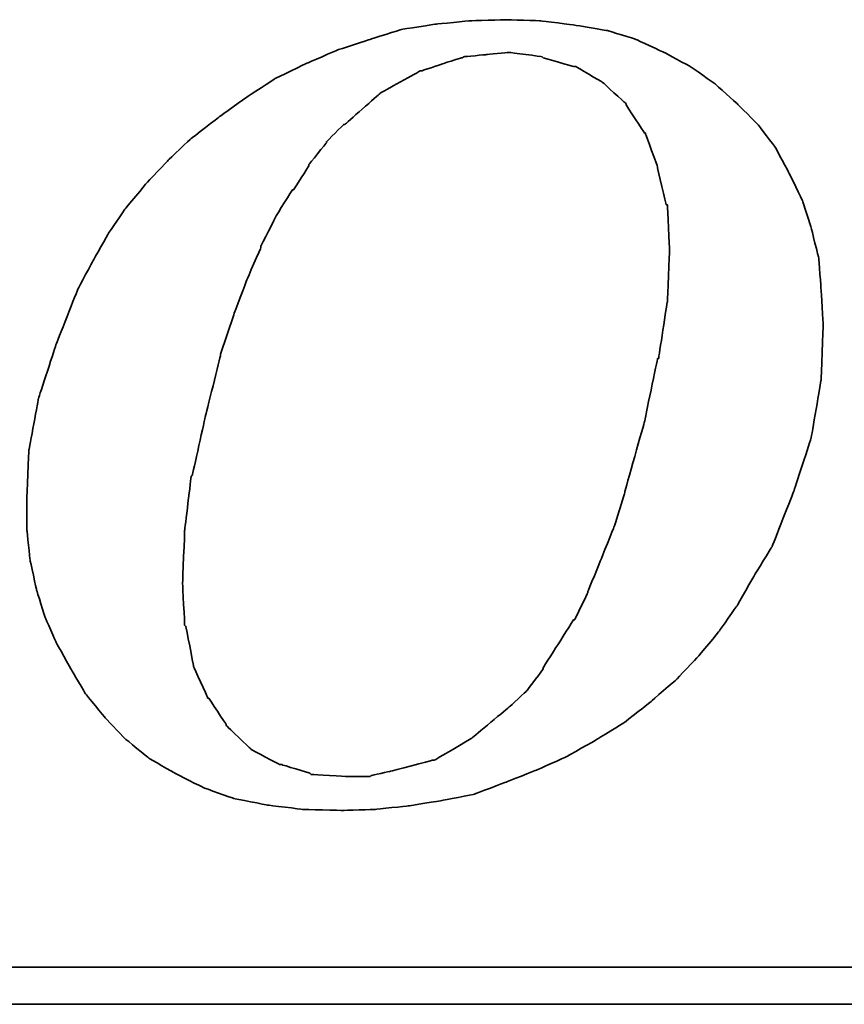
# Model space of a CAD drawing. Header units: millimetres. Extents: x 291 to 529, y -136 to -56.
# Tile 47 of 54: x 471.02 to 472.68, y -113.02 to -111.04. Entities that reach past the tile are written whole.
import ezdxf

# ---------------------------------------------------------------- set-up
doc = ezdxf.new("R2010")
doc.units = ezdxf.units.MM
doc.header["$LTSCALE"] = 0.1
doc.layers.add('DIM', color=4, linetype='CONTINUOUS')
doc.layers.add('layer 1', color=7, linetype='CONTINUOUS')

# ---------------------------------------------------------------- blocks, each defined once
blk = doc.blocks.new('TBI MOTION logo(完整正式版)')
at = {"layer": 'layer 1', "color": 22, "lineweight": 35}
for points, knots in [([(35.79625, -6.98375), (35.79625, -6.98375), (36.23125, -7.43875), (36.23125, -7.43875), (36.23125, -7.43875), (36.23125, -7.43875), (36.75625, -7.87125), (36.75625, -7.87125), (36.75625, -7.87125), (36.75625, -7.87125), (37.33125, -8.20375), (37.33125, -8.20375), (37.33125, -8.20375), (37.33125, -8.20375), (37.95625, -8.51875), (37.95625, -8.51875), (37.95625, -8.51875), (37.95625, -8.51875), (38.62625, -8.75875), (38.62625, -8.75875), (38.62625, -8.75875), (38.62625, -8.75875), (39.37125, -8.90375), (39.37125, -8.90375), (39.37125, -8.90375), (39.37125, -8.90375), (40.14125, -8.99875), (40.14125, -8.99875), (40.14125, -8.99875), (40.14125, -8.99875), (41.02625, -9.02375), (41.02625, -9.02375), (41.02625, -9.02375), (41.02625, -9.02375), (41.74625, -8.99875), (41.74625, -8.99875), (41.74625, -8.99875), (41.74625, -8.99875), (42.46625, -8.92375), (42.46625, -8.92375), (42.46625, -8.92375), (42.46625, -8.92375), (43.21125, -8.80625), (43.21125, -8.80625), (43.21125, -8.80625), (43.21125, -8.80625), (43.93125, -8.66375), (43.93125, -8.66375), (43.93125, -8.66375), (43.93125, -8.66375), (44.62625, -8.39875), (44.62625, -8.39875), (44.62625, -8.39875), (44.62625, -8.39875), (45.29625, -8.13375), (45.29625, -8.13375), (45.29625, -8.13375), (45.29625, -8.13375), (45.94625, -7.84375), (45.94625, -7.84375), (45.94625, -7.84375), (45.94625, -7.84375), (46.61625, -7.46375), (46.61625, -7.46375), (46.61625, -7.46375), (46.61625, -7.46375), (47.24125, -7.07875), (47.24125, -7.07875), (47.24125, -7.07875), (47.24125, -7.07875), (47.81625, -6.62375), (47.81625, -6.62375), (47.81625, -6.62375), (47.81625, -6.62375), (48.36875, -6.14375), (48.36875, -6.14375), (48.36875, -6.14375), (48.36875, -6.14375), (48.84625, -5.64125), (48.84625, -5.64125), (48.84625, -5.64125), (48.84625, -5.64125), (49.32625, -5.06375), (49.32625, -5.06375), (49.32625, -5.06375), (49.32625, -5.06375), (49.71125, -4.51374), (49.71125, -4.51374), (49.71125, -4.51374), (49.71125, -4.51374), (50.09625, -3.83874), (50.09625, -3.83874), (50.09625, -3.83874), (50.09625, -3.83874), (50.48125, -3.21374), (50.48125, -3.21374), (50.48125, -3.21374), (50.48125, -3.21374), (50.96125, -1.99125), (50.96125, -1.99125), (50.96125, -1.99125), (50.96125, -1.99125), (51.34375, -0.81875), (51.34375, -0.81875), (51.34375, -0.81875), (51.34375, -0.81875), (51.56125, 0.45624), (51.56125, 0.45624), (51.56125, 0.45624), (51.56125, 0.45624), (51.60625, 1.67624), (51.60625, 1.67624), (51.60625, 1.67624), (51.60625, 1.67624), (51.56125, 2.44625), (51.56125, 2.44625), (51.56125, 2.44625), (51.56125, 2.44625), (51.51125, 3.14125), (51.51125, 3.14125), (51.51125, 3.14125), (51.51125, 3.14125), (51.34375, 3.81125), (51.34375, 3.81125), (51.34375, 3.81125), (51.34375, 3.81125), (51.15125, 4.41125), (51.15125, 4.41125), (51.15125, 4.41125), (51.15125, 4.41125), (50.86125, 5.01125), (50.86125, 5.01125), (50.86125, 5.01125), (50.86125, 5.01125), (50.55125, 5.58875), (50.55125, 5.58875), (50.55125, 5.58875), (50.55125, 5.58875), (50.16625, 6.09125), (50.16625, 6.09125), (50.16625, 6.09125), (50.16625, 6.09125), (49.71125, 6.54875), (49.71125, 6.54875), (49.71125, 6.54875), (49.71125, 6.54875), (49.23125, 6.98125), (49.23125, 6.98125), (49.23125, 6.98125), (49.23125, 6.98125), (48.67875, 7.36625), (48.67875, 7.36625), (48.67875, 7.36625), (48.67875, 7.36625), (48.10375, 7.67625), (48.10375, 7.67625), (48.10375, 7.67625), (48.10375, 7.67625), (47.48125, 7.96375), (47.48125, 7.96375), (47.48125, 7.96375), (47.48125, 7.96375), (46.85625, 8.15625), (46.85625, 8.15625), (46.85625, 8.15625), (46.85625, 8.15625), (46.13625, 8.27624), (46.13625, 8.27624), (46.13625, 8.27624), (46.13625, 8.27624), (45.39125, 8.37125), (45.39125, 8.37125), (45.39125, 8.37125), (45.39125, 8.37125), (44.62625, 8.39624), (44.62625, 8.39624), (44.62625, 8.39624), (44.62625, 8.39624), (43.83625, 8.37125), (43.83625, 8.37125), (43.83625, 8.37125), (43.83625, 8.37125), (43.09125, 8.30125), (43.09125, 8.30125), (43.09125, 8.30125), (43.09125, 8.30125), (42.32125, 8.18125), (42.32125, 8.18125), (42.32125, 8.18125), (42.32125, 8.18125), (41.62875, 7.96375), (41.62875, 7.96375), (41.62875, 7.96375), (41.62875, 7.96375), (40.90625, 7.72625), (40.90625, 7.72625), (40.90625, 7.72625), (40.90625, 7.72625), (40.23624, 7.43625), (40.23624, 7.43625), (40.23624, 7.43625), (40.23624, 7.43625), (39.54124, 7.10125), (39.54124, 7.10125), (39.54124, 7.10125), (39.54124, 7.10125), (38.91625, 6.69125), (38.91625, 6.69125), (38.91625, 6.69125), (38.91625, 6.69125), (38.31625, 6.26125), (38.31625, 6.26125), (38.31625, 6.26125), (38.31625, 6.26125), (37.69125, 5.78125), (37.69125, 5.78125), (37.69125, 5.78125), (37.69125, 5.78125), (37.18625, 5.30125), (37.18625, 5.30125), (37.18625, 5.30125), (37.18625, 5.30125), (36.70625, 4.79624), (36.70625, 4.79624), (36.70625, 4.79624), (36.70625, 4.79624), (36.23125, 4.22125), (36.23125, 4.22125), (36.23125, 4.22125), (36.23125, 4.22125), (35.87124, 3.69375), (35.87124, 3.69375), (35.87124, 3.69375), (35.87124, 3.69375), (35.53125, 3.09125), (35.53125, 3.09125), (35.53125, 3.09125), (35.53125, 3.09125), (35.19875, 2.47125), (35.19875, 2.47125), (35.19875, 2.47125), (35.19875, 2.47125), (34.71625, 1.24625), (34.71625, 1.24625), (34.71625, 1.24625), (34.71625, 1.24625), (34.33125, 0.06874), (34.33125, 0.06874), (34.33125, 0.06874), (34.33125, 0.06874), (34.11625, -1.07875), (34.11625, -1.07875), (34.11625, -1.07875), (34.11625, -1.07875), (34.07125, -2.15875), (34.07125, -2.15875), (34.07125, -2.15875), (34.07125, -2.15875), (34.07125, -2.85375), (34.07125, -2.85375), (34.07125, -2.85375), (34.07125, -2.85375), (34.14125, -3.50375), (34.14125, -3.50375), (34.14125, -3.50375), (34.14125, -3.50375), (34.28625, -4.17375), (34.28625, -4.17375), (34.28625, -4.17375), (34.28625, -4.17375), (34.47625, -4.77624), (34.47625, -4.77624), (34.47625, -4.77624), (34.47625, -4.77624), (34.71625, -5.32625), (34.71625, -5.32625), (34.71625, -5.32625), (34.71625, -5.32625), (35.05375, -5.92875), (35.05375, -5.92875), (35.05375, -5.92875), (35.05375, -5.92875), (35.36375, -6.45375), (35.36375, -6.45375), (35.36375, -6.45375), (35.36375, -6.45375), (35.79625, -6.98375), (35.79625, -6.98375)], [0, 0, 0, 0, 0.01388889, 0.01388889, 0.01388889, 0.0138889, 0.02777778, 0.02777778, 0.02777778, 0.02777779, 0.04166667, 0.04166667, 0.04166667, 0.04166668, 0.05555556, 0.05555556, 0.05555556, 0.05555557, 0.06944444, 0.06944444, 0.06944444, 0.06944445, 0.08333333, 0.08333333, 0.08333333, 0.08333334, 0.09722222, 0.09722222, 0.09722222, 0.09722223, 0.11111111, 0.11111111, 0.11111111, 0.11111112, 0.125, 0.125, 0.125, 0.12500001, 0.13888889, 0.13888889, 0.13888889, 0.1388889, 0.15277778, 0.15277778, 0.15277778, 0.15277779, 0.16666667, 0.16666667, 0.16666667, 0.16666668, 0.18055556, 0.18055556, 0.18055556, 0.18055557, 0.19444444, 0.19444444, 0.19444444, 0.19444445, 0.20833333, 0.20833333, 0.20833333, 0.20833334, 0.22222222, 0.22222222, 0.22222222, 0.22222223, 0.23611111, 0.23611111, 0.23611111, 0.23611112, 0.25, 0.25, 0.25, 0.25000001, 0.26388889, 0.26388889, 0.26388889, 0.2638889, 0.27777778, 0.27777778, 0.27777778, 0.27777779, 0.29166667, 0.29166667, 0.29166667, 0.29166668, 0.30555556, 0.30555556, 0.30555556, 0.30555557, 0.31944444, 0.31944444, 0.31944444, 0.31944445, 0.33333333, 0.33333333, 0.33333333, 0.33333334, 0.34722222, 0.34722222, 0.34722222, 0.34722223, 0.36111111, 0.36111111, 0.36111111, 0.36111112, 0.375, 0.375, 0.375, 0.37500001, 0.38888889, 0.38888889, 0.38888889, 0.3888889, 0.40277778, 0.40277778, 0.40277778, 0.40277779, 0.41666667, 0.41666667, 0.41666667, 0.41666668, 0.43055556, 0.43055556, 0.43055556, 0.43055557, 0.44444444, 0.44444444, 0.44444444, 0.44444445, 0.45833333, 0.45833333, 0.45833333, 0.45833334, 0.47222222, 0.47222222, 0.47222222, 0.47222223, 0.48611111, 0.48611111, 0.48611111, 0.48611112, 0.5, 0.5, 0.5, 0.50000001, 0.51388889, 0.51388889, 0.51388889, 0.5138889, 0.52777778, 0.52777778, 0.52777778, 0.52777779, 0.54166667, 0.54166667, 0.54166667, 0.54166668, 0.55555556, 0.55555556, 0.55555556, 0.55555557, 0.56944444, 0.56944444, 0.56944444, 0.56944445, 0.58333333, 0.58333333, 0.58333333, 0.58333334, 0.59722222, 0.59722222, 0.59722222, 0.59722223, 0.61111111, 0.61111111, 0.61111111, 0.61111112, 0.625, 0.625, 0.625, 0.62500001, 0.63888889, 0.63888889, 0.63888889, 0.6388889, 0.65277778, 0.65277778, 0.65277778, 0.65277779, 0.66666667, 0.66666667, 0.66666667, 0.66666668, 0.68055556, 0.68055556, 0.68055556, 0.68055557, 0.69444444, 0.69444444, 0.69444444, 0.69444445, 0.70833333, 0.70833333, 0.70833333, 0.70833334, 0.72222222, 0.72222222, 0.72222222, 0.72222223, 0.73611111, 0.73611111, 0.73611111, 0.73611112, 0.75, 0.75, 0.75, 0.75000001, 0.76388889, 0.76388889, 0.76388889, 0.7638889, 0.77777778, 0.77777778, 0.77777778, 0.77777779, 0.79166667, 0.79166667, 0.79166667, 0.79166668, 0.80555556, 0.80555556, 0.80555556, 0.80555557, 0.81944444, 0.81944444, 0.81944444, 0.81944445, 0.83333333, 0.83333333, 0.83333333, 0.83333334, 0.84722222, 0.84722222, 0.84722222, 0.84722223, 0.86111111, 0.86111111, 0.86111111, 0.86111112, 0.875, 0.875, 0.875, 0.87500001, 0.88888889, 0.88888889, 0.88888889, 0.8888889, 0.90277778, 0.90277778, 0.90277778, 0.90277779, 0.91666667, 0.91666667, 0.91666667, 0.91666668, 0.93055556, 0.93055556, 0.93055556, 0.93055557, 0.94444444, 0.94444444, 0.94444444, 0.94444445, 0.95833333, 0.95833333, 0.95833333, 0.95833334, 0.97222222, 0.97222222, 0.97222222, 0.97222223, 0.98611111, 0.98611111, 0.98611111, 0.98611112, 1, 1, 1, 1]), ([(38.33875, 1.03124), (38.33875, 1.03124), (38.62625, 1.89625), (38.62625, 1.89625), (38.62625, 1.89625), (38.62625, 1.89625), (38.91625, 2.66375), (38.91625, 2.66375), (38.91625, 2.66375), (38.91625, 2.66375), (39.22625, 3.38125), (39.22625, 3.38125), (39.22625, 3.38125), (39.22625, 3.38125), (39.22625, 3.40624), (39.22625, 3.40624), (39.22625, 3.40624), (39.22625, 3.40624), (39.56124, 4.07624), (39.56124, 4.07624), (39.56124, 4.07624), (39.56124, 4.07624), (39.92125, 4.65125), (39.92125, 4.65125), (39.92125, 4.65125), (39.92125, 4.65125), (39.94625, 4.65125), (39.94625, 4.65125), (39.94625, 4.65125), (39.94625, 4.65125), (40.28125, 5.17875), (40.28125, 5.17875), (40.28125, 5.17875), (40.28125, 5.17875), (40.28125, 5.20375), (40.28125, 5.20375), (40.28125, 5.20375), (40.28125, 5.20375), (40.66875, 5.68625), (40.66875, 5.68625), (40.66875, 5.68625), (40.66875, 5.68625), (40.66875, 5.70625), (40.66875, 5.70625), (40.66875, 5.70625), (40.66875, 5.70625), (41.05124, 6.09125), (41.05124, 6.09125), (41.05124, 6.09125), (41.05124, 6.09125), (41.07625, 6.09125), (41.07625, 6.09125), (41.07625, 6.09125), (41.07625, 6.09125), (41.84125, 6.76625), (41.84125, 6.76625), (41.84125, 6.76625), (41.84125, 6.76625), (41.86625, 6.78625), (41.86625, 6.78625), (41.86625, 6.78625), (41.86625, 6.78625), (42.73125, 7.26624), (42.73125, 7.26624), (42.73125, 7.26624), (42.73125, 7.26624), (42.75625, 7.26624), (42.75625, 7.26624), (42.75625, 7.26624), (42.75625, 7.26624), (43.18625, 7.41125), (43.18625, 7.41125), (43.18625, 7.41125), (43.18625, 7.41125), (43.64125, 7.55625), (43.64125, 7.55625), (43.64125, 7.55625), (43.64125, 7.55625), (43.66625, 7.55625), (43.66625, 7.55625), (43.66625, 7.55625), (43.66625, 7.55625), (43.69125, 7.58124), (43.69125, 7.58124), (43.69125, 7.58124), (43.69125, 7.58124), (44.19125, 7.62625), (44.19125, 7.62625), (44.19125, 7.62625), (44.19125, 7.62625), (44.67125, 7.67625), (44.67125, 7.67625), (44.67125, 7.67625), (44.67125, 7.67625), (44.69625, 7.67625), (44.69625, 7.67625), (44.69625, 7.67625), (44.69625, 7.67625), (45.41875, 7.58124), (45.41875, 7.58124), (45.41875, 7.58124), (45.41875, 7.58124), (45.44125, 7.55625), (45.44125, 7.55625), (45.44125, 7.55625), (45.44125, 7.55625), (46.11125, 7.36625), (46.11125, 7.36625), (46.11125, 7.36625), (46.11125, 7.36625), (46.13625, 7.36625), (46.13625, 7.36625), (46.13625, 7.36625), (46.13625, 7.36625), (46.15875, 7.36625), (46.15875, 7.36625), (46.15875, 7.36625), (46.15875, 7.36625), (46.73625, 7.02624), (46.73625, 7.02624), (46.73625, 7.02624), (46.73625, 7.02624), (46.76125, 7.00624), (46.76125, 7.00624), (46.76125, 7.00624), (46.76125, 7.00624), (47.24125, 6.57124), (47.24125, 6.57124), (47.24125, 6.57124), (47.24125, 6.57124), (47.26625, 6.54875), (47.26625, 6.54875), (47.26625, 6.54875), (47.26625, 6.54875), (47.26625, 6.52375), (47.26625, 6.52375), (47.26625, 6.52375), (47.26625, 6.52375), (47.67375, 5.89875), (47.67375, 5.89875), (47.67375, 5.89875), (47.67375, 5.89875), (47.69625, 5.89875), (47.69625, 5.89875), (47.69625, 5.89875), (47.69625, 5.89875), (47.69625, 5.87625), (47.69625, 5.87625), (47.69625, 5.87625), (47.69625, 5.87625), (47.96125, 5.15625), (47.96125, 5.15625), (47.96125, 5.15625), (47.96125, 5.15625), (47.96125, 5.13125), (47.96125, 5.13125), (47.96125, 5.13125), (47.96125, 5.13125), (48.15125, 4.31875), (48.15125, 4.31875), (48.15125, 4.31875), (48.15125, 4.31875), (48.17625, 4.31875), (48.17625, 4.31875), (48.17625, 4.31875), (48.17625, 4.31875), (48.17625, 4.29125), (48.17625, 4.29125), (48.17625, 4.29125), (48.17625, 4.29125), (48.22625, 3.33125), (48.22625, 3.33125), (48.22625, 3.33125), (48.22625, 3.33125), (48.22625, 3.30875), (48.22625, 3.30875), (48.22625, 3.30875), (48.22625, 3.30875), (48.17625, 2.20624), (48.17625, 2.20624), (48.17625, 2.20624), (48.17625, 2.20624), (48.17625, 2.18124), (48.17625, 2.18124), (48.17625, 2.18124), (48.17625, 2.18124), (47.98375, 0.93624), (47.98375, 0.93624), (47.98375, 0.93624), (47.98375, 0.93624), (47.96125, 0.93624), (47.96125, 0.93624), (47.96125, 0.93624), (47.96125, 0.93624), (47.67375, -0.45874), (47.67375, -0.45874), (47.67375, -0.45874), (47.67375, -0.45874), (47.24125, -1.99125), (47.24125, -1.99125), (47.24125, -1.99125), (47.24125, -1.99125), (47.24125, -2.01874), (47.24125, -2.01874), (47.24125, -2.01874), (47.24125, -2.01874), (47.00125, -2.78375), (47.00125, -2.78375), (47.00125, -2.78375), (47.00125, -2.78375), (46.71125, -3.50375), (46.71125, -3.50375), (46.71125, -3.50375), (46.71125, -3.50375), (46.42625, -4.19875), (46.42625, -4.19875), (46.42625, -4.19875), (46.42625, -4.19875), (46.42625, -4.22375), (46.42625, -4.22375), (46.42625, -4.22375), (46.42625, -4.22375), (46.13625, -4.82374), (46.13625, -4.82374), (46.13625, -4.82374), (46.13625, -4.82374), (46.11125, -4.82374), (46.11125, -4.82374), (46.11125, -4.82374), (46.11125, -4.82374), (45.77625, -5.35125), (45.77625, -5.35125), (45.77625, -5.35125), (45.77625, -5.35125), (45.44125, -5.87875), (45.44125, -5.87875), (45.44125, -5.87875), (45.44125, -5.87875), (45.44125, -5.90375), (45.44125, -5.90375), (45.44125, -5.90375), (45.44125, -5.90375), (45.10625, -6.35875), (45.10625, -6.35875), (45.10625, -6.35875), (45.10625, -6.35875), (45.08125, -6.38375), (45.08125, -6.38375), (45.08125, -6.38375), (45.08125, -6.38375), (44.69625, -6.74375), (44.69625, -6.74375), (44.69625, -6.74375), (44.69625, -6.74375), (43.88375, -7.41625), (43.88375, -7.41625), (43.88375, -7.41625), (43.88375, -7.41625), (43.85625, -7.43875), (43.85625, -7.43875), (43.85625, -7.43875), (43.85625, -7.43875), (43.04125, -7.91875), (43.04125, -7.91875), (43.04125, -7.91875), (43.04125, -7.91875), (43.01625, -7.91875), (43.01625, -7.91875), (43.01625, -7.91875), (43.01625, -7.91875), (42.99625, -7.91875), (42.99625, -7.91875), (42.99625, -7.91875), (42.99625, -7.91875), (42.08125, -8.15875), (42.08125, -8.15875), (42.08125, -8.15875), (42.08125, -8.15875), (41.65125, -8.25625), (41.65125, -8.25625), (41.65125, -8.25625), (41.65125, -8.25625), (41.62875, -8.27875), (41.62875, -8.27875), (41.62875, -8.27875), (41.62875, -8.27875), (41.60125, -8.27875), (41.60125, -8.27875), (41.60125, -8.27875), (41.60125, -8.27875), (41.12125, -8.27875), (41.12125, -8.27875), (41.12125, -8.27875), (41.12125, -8.27875), (40.35624, -8.23125), (40.35624, -8.23125), (40.35624, -8.23125), (40.35624, -8.23125), (40.33125, -8.23125), (40.33125, -8.23125), (40.33125, -8.23125), (40.33125, -8.23125), (40.30625, -8.20375), (40.30625, -8.20375), (40.30625, -8.20375), (40.30625, -8.20375), (39.68375, -8.01375), (39.68375, -8.01375), (39.68375, -8.01375), (39.68375, -8.01375), (39.66124, -8.01375), (39.66124, -8.01375), (39.66124, -8.01375), (39.66124, -8.01375), (39.63625, -8.01375), (39.63625, -8.01375), (39.63625, -8.01375), (39.63625, -8.01375), (39.01125, -7.67875), (39.01125, -7.67875), (39.01125, -7.67875), (39.01125, -7.67875), (38.98875, -7.65375), (38.98875, -7.65375), (38.98875, -7.65375), (38.98875, -7.65375), (38.48625, -7.17375), (38.48625, -7.17375), (38.48625, -7.17375), (38.48625, -7.17375), (38.45875, -7.14875), (38.45875, -7.14875), (38.45875, -7.14875), (38.45875, -7.14875), (38.45875, -7.12875), (38.45875, -7.12875), (38.45875, -7.12875), (38.45875, -7.12875), (38.07625, -6.54875), (38.07625, -6.54875), (38.07625, -6.54875), (38.07625, -6.54875), (38.05125, -6.54875), (38.05125, -6.54875), (38.05125, -6.54875), (38.05125, -6.54875), (38.05125, -6.52875), (38.05125, -6.52875), (38.05125, -6.52875), (38.05125, -6.52875), (37.74125, -5.85375), (37.74125, -5.85375), (37.74125, -5.85375), (37.74125, -5.85375), (37.74125, -5.82875), (37.74125, -5.82875), (37.74125, -5.82875), (37.74125, -5.82875), (37.57375, -4.96875), (37.57375, -4.96875), (37.57375, -4.96875), (37.57375, -4.96875), (37.54625, -4.94375), (37.54625, -4.94375), (37.54625, -4.94375), (37.54625, -4.94375), (37.50125, -4.03375), (37.50125, -4.03375), (37.50125, -4.03375), (37.50125, -4.03375), (37.50125, -4.00875), (37.50125, -4.00875), (37.50125, -4.00875), (37.50125, -4.00875), (37.54625, -2.85375), (37.54625, -2.85375), (37.54625, -2.85375), (37.54625, -2.85375), (37.69125, -1.65875), (37.69125, -1.65875), (37.69125, -1.65875), (37.69125, -1.65875), (37.71624, -1.63375), (37.71624, -1.63375), (37.71624, -1.63375), (37.71624, -1.63375), (38.00375, -0.33875), (38.00375, -0.33875), (38.00375, -0.33875), (38.00375, -0.33875), (38.33875, 1.00624), (38.33875, 1.00624), (38.33875, 1.00624), (38.33875, 1.00624), (38.33875, 1.03124), (38.33875, 1.03124)], [0, 0, 0, 0, 0.01010101, 0.01010101, 0.01010101, 0.01010102, 0.02020202, 0.02020202, 0.02020202, 0.02020203, 0.03030303, 0.03030303, 0.03030303, 0.03030304, 0.04040404, 0.04040404, 0.04040404, 0.04040405, 0.05050505, 0.05050505, 0.05050505, 0.05050506, 0.06060606, 0.06060606, 0.06060606, 0.06060607, 0.07070707, 0.07070707, 0.07070707, 0.07070708, 0.08080808, 0.08080808, 0.08080808, 0.08080809, 0.09090909, 0.09090909, 0.09090909, 0.0909091, 0.1010101, 0.1010101, 0.1010101, 0.10101011, 0.11111111, 0.11111111, 0.11111111, 0.11111112, 0.12121212, 0.12121212, 0.12121212, 0.12121213, 0.13131313, 0.13131313, 0.13131313, 0.13131314, 0.14141414, 0.14141414, 0.14141414, 0.14141415, 0.15151515, 0.15151515, 0.15151515, 0.15151516, 0.16161616, 0.16161616, 0.16161616, 0.16161617, 0.17171717, 0.17171717, 0.17171717, 0.17171718, 0.18181818, 0.18181818, 0.18181818, 0.18181819, 0.19191919, 0.19191919, 0.19191919, 0.1919192, 0.2020202, 0.2020202, 0.2020202, 0.20202021, 0.21212121, 0.21212121, 0.21212121, 0.21212122, 0.22222222, 0.22222222, 0.22222222, 0.22222223, 0.23232323, 0.23232323, 0.23232323, 0.23232324, 0.24242424, 0.24242424, 0.24242424, 0.24242425, 0.25252525, 0.25252525, 0.25252525, 0.25252526, 0.26262626, 0.26262626, 0.26262626, 0.26262627, 0.27272727, 0.27272727, 0.27272727, 0.27272728, 0.28282828, 0.28282828, 0.28282828, 0.28282829, 0.29292929, 0.29292929, 0.29292929, 0.2929293, 0.3030303, 0.3030303, 0.3030303, 0.30303031, 0.31313131, 0.31313131, 0.31313131, 0.31313132, 0.32323232, 0.32323232, 0.32323232, 0.32323233, 0.33333333, 0.33333333, 0.33333333, 0.33333334, 0.34343434, 0.34343434, 0.34343434, 0.34343435, 0.35353535, 0.35353535, 0.35353535, 0.35353536, 0.36363636, 0.36363636, 0.36363636, 0.36363637, 0.37373737, 0.37373737, 0.37373737, 0.37373738, 0.38383838, 0.38383838, 0.38383838, 0.38383839, 0.39393939, 0.39393939, 0.39393939, 0.3939394, 0.4040404, 0.4040404, 0.4040404, 0.40404041, 0.41414141, 0.41414141, 0.41414141, 0.41414142, 0.42424242, 0.42424242, 0.42424242, 0.42424243, 0.43434343, 0.43434343, 0.43434343, 0.43434344, 0.44444444, 0.44444444, 0.44444444, 0.44444445, 0.45454545, 0.45454545, 0.45454545, 0.45454546, 0.46464646, 0.46464646, 0.46464646, 0.46464647, 0.47474747, 0.47474747, 0.47474747, 0.47474748, 0.48484848, 0.48484848, 0.48484848, 0.48484849, 0.49494949, 0.49494949, 0.49494949, 0.4949495, 0.50505051, 0.50505051, 0.50505051, 0.50505052, 0.51515152, 0.51515152, 0.51515152, 0.51515153, 0.52525253, 0.52525253, 0.52525253, 0.52525254, 0.53535354, 0.53535354, 0.53535354, 0.53535355, 0.54545455, 0.54545455, 0.54545455, 0.54545456, 0.55555556, 0.55555556, 0.55555556, 0.55555557, 0.56565657, 0.56565657, 0.56565657, 0.56565658, 0.57575758, 0.57575758, 0.57575758, 0.57575759, 0.58585859, 0.58585859, 0.58585859, 0.5858586, 0.5959596, 0.5959596, 0.5959596, 0.59595961, 0.60606061, 0.60606061, 0.60606061, 0.60606062, 0.61616162, 0.61616162, 0.61616162, 0.61616163, 0.62626263, 0.62626263, 0.62626263, 0.62626264, 0.63636364, 0.63636364, 0.63636364, 0.63636365, 0.64646465, 0.64646465, 0.64646465, 0.64646466, 0.65656566, 0.65656566, 0.65656566, 0.65656567, 0.66666667, 0.66666667, 0.66666667, 0.66666668, 0.67676768, 0.67676768, 0.67676768, 0.67676769, 0.68686869, 0.68686869, 0.68686869, 0.6868687, 0.6969697, 0.6969697, 0.6969697, 0.69696971, 0.70707071, 0.70707071, 0.70707071, 0.70707072, 0.71717172, 0.71717172, 0.71717172, 0.71717173, 0.72727273, 0.72727273, 0.72727273, 0.72727274, 0.73737374, 0.73737374, 0.73737374, 0.73737375, 0.74747475, 0.74747475, 0.74747475, 0.74747476, 0.75757576, 0.75757576, 0.75757576, 0.75757577, 0.76767677, 0.76767677, 0.76767677, 0.76767678, 0.77777778, 0.77777778, 0.77777778, 0.77777779, 0.78787879, 0.78787879, 0.78787879, 0.7878788, 0.7979798, 0.7979798, 0.7979798, 0.79797981, 0.80808081, 0.80808081, 0.80808081, 0.80808082, 0.81818182, 0.81818182, 0.81818182, 0.81818183, 0.82828283, 0.82828283, 0.82828283, 0.82828284, 0.83838384, 0.83838384, 0.83838384, 0.83838385, 0.84848485, 0.84848485, 0.84848485, 0.84848486, 0.85858586, 0.85858586, 0.85858586, 0.85858587, 0.86868687, 0.86868687, 0.86868687, 0.86868688, 0.87878788, 0.87878788, 0.87878788, 0.87878789, 0.88888889, 0.88888889, 0.88888889, 0.8888889, 0.8989899, 0.8989899, 0.8989899, 0.89898991, 0.90909091, 0.90909091, 0.90909091, 0.90909092, 0.91919192, 0.91919192, 0.91919192, 0.91919193, 0.92929293, 0.92929293, 0.92929293, 0.92929294, 0.93939394, 0.93939394, 0.93939394, 0.93939395, 0.94949495, 0.94949495, 0.94949495, 0.94949496, 0.95959596, 0.95959596, 0.95959596, 0.95959597, 0.96969697, 0.96969697, 0.96969697, 0.96969698, 0.97979798, 0.97979798, 0.97979798, 0.97979799, 0.98989899, 0.98989899, 0.98989899, 0.989899, 1, 1, 1, 1]), ([(75.90875, -9.47875), (75.90875, -9.47875), (75.90875, -12.28625), (75.90875, -12.28625), (75.90875, -12.28625), (75.90875, -12.28625), (75.90875, -12.47875), (75.90875, -12.47875), (75.90875, -12.47875), (75.90875, -12.47875), (75.71625, -12.47875), (75.71625, -12.47875), (75.71625, -12.47875), (75.71625, -12.47875), (-88.32875, -12.47875), (-88.32875, -12.47875), (-88.32875, -12.47875), (-88.32875, -12.47875), (-88.32875, -13.29375), (-88.32875, -13.29375), (-88.32875, -13.29375), (-88.32875, -13.29375), (82.89125, -13.29375), (82.89125, -13.29375), (82.89125, -13.29375), (82.89125, -13.29375), (75.90875, -9.47875), (75.90875, -9.47875)], [0, 0, 0, 0, 0.14285714, 0.14285714, 0.14285714, 0.14285715, 0.28571429, 0.28571429, 0.28571429, 0.2857143, 0.42857143, 0.42857143, 0.42857143, 0.42857144, 0.57142857, 0.57142857, 0.57142857, 0.57142858, 0.71428571, 0.71428571, 0.71428571, 0.71428572, 0.85714286, 0.85714286, 0.85714286, 0.85714287, 1, 1, 1, 1])]:
    blk.add_open_spline(points, degree=3, knots=knots, dxfattribs=at)

msp = doc.modelspace()

# ---------------------------------------------------------------- block references
at = {"layer": 'DIM', "color": 0, "xscale": 0.0912171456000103, "yscale": 0.0912171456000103, "zscale": 0.0912171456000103}
msp.add_blockref('TBI MOTION logo(完整正式版)', (467.9297, -111.8099), dxfattribs=at)

doc.saveas('drawing.dxf')
